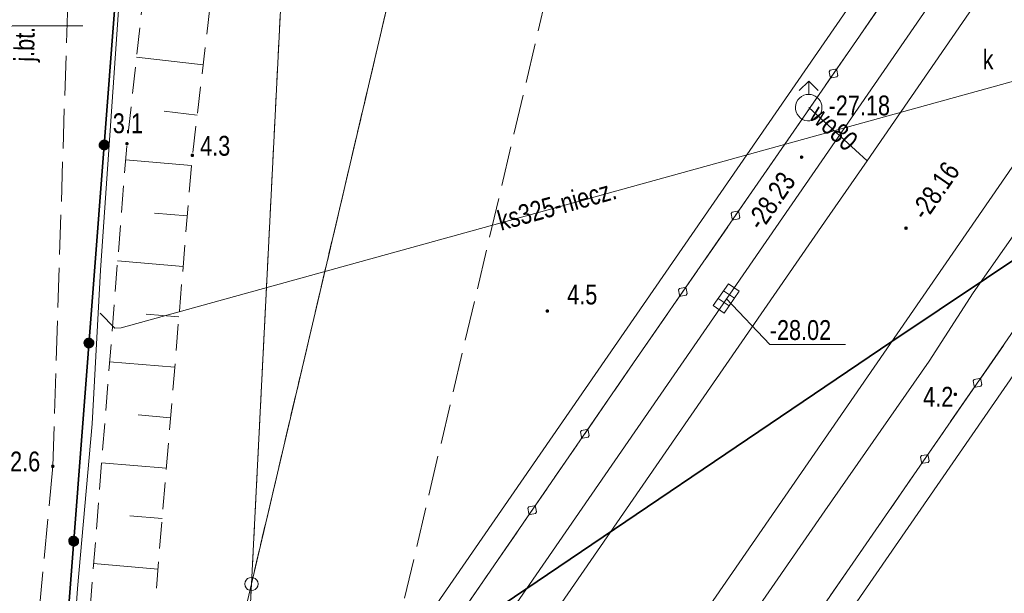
# Model space of a CAD drawing. Header units: metres. Extents: x 5450672 to 5451002, y 5973437 to 5973741.
# Tile 24 of 54: x 5450800 to 5450837, y 5973629 to 5973650. Entities that reach past the tile are written whole.
import ezdxf
from ezdxf.enums import TextEntityAlignment as Align

# ---------------------------------------------------------------- set-up
doc = ezdxf.new("R2010")
doc.units = ezdxf.units.M
for name, pattern in [('L_0_03', [1, 0.5, -0.5]), ('L_0_04', [1.5, 1, -0.5]), ('L_0_06', [2, 1.5, -0.5])]:
    doc.linetypes.add(name, pattern=pattern)
for name, color, linetype, lineweight in [('GEPPGD', 7, 'CONTINUOUS', 18), ('GESDZI', 7, 'CONTINUOUS', 18), ('GESUZY', 96, 'CONTINUOUS', 18), ('GSLKBA', 7, 'CONTINUOUS', 18), ('GSLKOG', 7, 'CONTINUOUS', 35), ('GSPWPN', 7, 'CONTINUOUS', 13), ('GSPWPN_O', 7, 'CONTINUOUS', 13), ('GSPWPS', 7, 'CONTINUOUS', 13), ('GSPWPS_O', 7, 'CONTINUOUS', 13), ('GSSINK', 7, 'CONTINUOUS', 18), ('GSSKOA', 7, 'CONTINUOUS', 18), ('GSSKOA_O', 7, 'CONTINUOUS', 18), ('GSSZSN', 7, 'CONTINUOUS', 18), ('GULEPR', 1, 'CONTINUOUS', 18), ('GULKPR', 36, 'CONTINUOUS', 18), ('GULKPR_O', 36, 'CONTINUOUS', 18), ('GULLOB', 7, 'CONTINUOUS', 35), ('GULTPR', 30, 'CONTINUOUS', 18), ('GULWPR', 5, 'CONTINUOUS', 18), ('GULWPR_O', 5, 'CONTINUOUS', 18), ('GUPIWZ_O', 7, 'CONTINUOUS', 18), ('GUPKKS', 36, 'CONTINUOUS', 18), ('GUPPRZ_O', 7, 'CONTINUOUS', 18), ('GUPWDT', 5, 'CONTINUOUS', 18), ('siatka', 7, 'CONTINUOUS', 18)]:
    doc.layers.add(name, color=color, linetype=linetype, lineweight=lineweight)
doc.styles.add('Arial', font='Arial.ttf')

msp = doc.modelspace()

# ---------------------------------------------------------------- hatches: boundary and pattern name
at = {"layer": 'GSLKOG', "linetype": 'Continuous', "lineweight": 35, "true_color": 0x000000}
for points in [[(5450803.25, 5973645.336), (5450803.209, 5973645.357), (5450803.175, 5973645.387), (5450803.15, 5973645.425), (5450803.136, 5973645.469), (5450803.134, 5973645.514), (5450803.143, 5973645.559), (5450803.164, 5973645.6), (5450803.194, 5973645.634), (5450803.232, 5973645.659), (5450803.276, 5973645.673), (5450803.321, 5973645.675), (5450803.366, 5973645.666), (5450803.407, 5973645.645), (5450803.441, 5973645.615), (5450803.466, 5973645.577), (5450803.48, 5973645.533), (5450803.482, 5973645.488), (5450803.473, 5973645.443), (5450803.452, 5973645.402), (5450803.422, 5973645.368), (5450803.384, 5973645.343), (5450803.34, 5973645.329), (5450803.295, 5973645.327)], [(5450803.25, 5973645.336), (5450803.209, 5973645.357), (5450803.175, 5973645.387), (5450803.15, 5973645.425), (5450803.136, 5973645.469), (5450803.134, 5973645.514), (5450803.143, 5973645.559), (5450803.164, 5973645.6), (5450803.194, 5973645.634), (5450803.232, 5973645.659), (5450803.276, 5973645.673), (5450803.321, 5973645.675), (5450803.366, 5973645.666), (5450803.407, 5973645.645), (5450803.441, 5973645.615), (5450803.466, 5973645.577), (5450803.48, 5973645.533), (5450803.482, 5973645.488), (5450803.473, 5973645.443), (5450803.452, 5973645.402), (5450803.422, 5973645.368), (5450803.384, 5973645.343), (5450803.34, 5973645.329), (5450803.295, 5973645.327)], [(5450802.674, 5973637.858), (5450802.634, 5973637.879), (5450802.6, 5973637.909), (5450802.575, 5973637.947), (5450802.561, 5973637.991), (5450802.558, 5973638.037), (5450802.567, 5973638.081), (5450802.588, 5973638.122), (5450802.619, 5973638.156), (5450802.657, 5973638.181), (5450802.7, 5973638.195), (5450802.746, 5973638.198), (5450802.791, 5973638.188), (5450802.831, 5973638.168), (5450802.865, 5973638.137), (5450802.89, 5973638.099), (5450802.905, 5973638.055), (5450802.907, 5973638.01), (5450802.898, 5973637.965), (5450802.877, 5973637.924), (5450802.846, 5973637.89), (5450802.808, 5973637.865), (5450802.765, 5973637.851), (5450802.719, 5973637.849)], [(5450802.674, 5973637.858), (5450802.634, 5973637.879), (5450802.6, 5973637.909), (5450802.575, 5973637.947), (5450802.561, 5973637.991), (5450802.558, 5973638.037), (5450802.567, 5973638.081), (5450802.588, 5973638.122), (5450802.619, 5973638.156), (5450802.657, 5973638.181), (5450802.7, 5973638.195), (5450802.746, 5973638.198), (5450802.791, 5973638.188), (5450802.831, 5973638.168), (5450802.865, 5973638.137), (5450802.89, 5973638.099), (5450802.905, 5973638.055), (5450802.907, 5973638.01), (5450802.898, 5973637.965), (5450802.877, 5973637.924), (5450802.846, 5973637.89), (5450802.808, 5973637.865), (5450802.765, 5973637.851), (5450802.719, 5973637.849)], [(5450802.099, 5973630.38), (5450802.058, 5973630.401), (5450802.024, 5973630.431), (5450801.999, 5973630.47), (5450801.985, 5973630.513), (5450801.983, 5973630.559), (5450801.992, 5973630.603), (5450802.013, 5973630.644), (5450802.043, 5973630.678), (5450802.081, 5973630.703), (5450802.125, 5973630.717), (5450802.171, 5973630.72), (5450802.215, 5973630.71), (5450802.256, 5973630.69), (5450802.29, 5973630.659), (5450802.315, 5973630.621), (5450802.329, 5973630.577), (5450802.332, 5973630.532), (5450802.322, 5973630.487), (5450802.302, 5973630.446), (5450802.271, 5973630.412), (5450802.233, 5973630.387), (5450802.189, 5973630.373), (5450802.144, 5973630.371)], [(5450802.099, 5973630.38), (5450802.058, 5973630.401), (5450802.024, 5973630.431), (5450801.999, 5973630.47), (5450801.985, 5973630.513), (5450801.983, 5973630.559), (5450801.992, 5973630.603), (5450802.013, 5973630.644), (5450802.043, 5973630.678), (5450802.081, 5973630.703), (5450802.125, 5973630.717), (5450802.171, 5973630.72), (5450802.215, 5973630.71), (5450802.256, 5973630.69), (5450802.29, 5973630.659), (5450802.315, 5973630.621), (5450802.329, 5973630.577), (5450802.332, 5973630.532), (5450802.322, 5973630.487), (5450802.302, 5973630.446), (5450802.271, 5973630.412), (5450802.233, 5973630.387), (5450802.189, 5973630.373), (5450802.144, 5973630.371)]]:
    msp.add_hatch(color=18, dxfattribs=at).paths.add_polyline_path(points)
at = {"layer": 'GSPWPN', "linetype": 'Continuous', "lineweight": 13, "true_color": 0x000000}
for points in [[(5450804.124, 5973645.559), (5450804.128, 5973645.57), (5450804.135, 5973645.579), (5450804.145, 5973645.586), (5450804.155, 5973645.59), (5450804.167, 5973645.592), (5450804.179, 5973645.59), (5450804.19, 5973645.586), (5450804.199, 5973645.579), (5450804.206, 5973645.57), (5450804.21, 5973645.559), (5450804.212, 5973645.547), (5450804.21, 5973645.535), (5450804.206, 5973645.525), (5450804.199, 5973645.515), (5450804.19, 5973645.508), (5450804.179, 5973645.504), (5450804.167, 5973645.502), (5450804.155, 5973645.504), (5450804.145, 5973645.508), (5450804.135, 5973645.515), (5450804.128, 5973645.525), (5450804.124, 5973645.535), (5450804.122, 5973645.547)], [(5450806.592, 5973645.121), (5450806.596, 5973645.132), (5450806.603, 5973645.141), (5450806.613, 5973645.148), (5450806.623, 5973645.152), (5450806.635, 5973645.154), (5450806.647, 5973645.152), (5450806.658, 5973645.148), (5450806.667, 5973645.141), (5450806.674, 5973645.132), (5450806.678, 5973645.121), (5450806.68, 5973645.109), (5450806.678, 5973645.097), (5450806.674, 5973645.087), (5450806.667, 5973645.077), (5450806.658, 5973645.07), (5450806.647, 5973645.066), (5450806.635, 5973645.064), (5450806.623, 5973645.066), (5450806.613, 5973645.07), (5450806.603, 5973645.077), (5450806.596, 5973645.087), (5450806.592, 5973645.097), (5450806.59, 5973645.109)], [(5450819.985, 5973639.242), (5450819.989, 5973639.253), (5450819.996, 5973639.262), (5450820.006, 5973639.269), (5450820.016, 5973639.273), (5450820.028, 5973639.275), (5450820.04, 5973639.273), (5450820.051, 5973639.269), (5450820.06, 5973639.262), (5450820.067, 5973639.253), (5450820.071, 5973639.242), (5450820.073, 5973639.23), (5450820.071, 5973639.218), (5450820.067, 5973639.207), (5450820.06, 5973639.198), (5450820.051, 5973639.191), (5450820.04, 5973639.187), (5450820.028, 5973639.185), (5450820.016, 5973639.187), (5450820.006, 5973639.191), (5450819.996, 5973639.198), (5450819.989, 5973639.207), (5450819.985, 5973639.218), (5450819.983, 5973639.23)], [(5450835.38, 5973636.099), (5450835.384, 5973636.11), (5450835.391, 5973636.119), (5450835.401, 5973636.126), (5450835.411, 5973636.13), (5450835.423, 5973636.132), (5450835.435, 5973636.13), (5450835.446, 5973636.126), (5450835.455, 5973636.119), (5450835.462, 5973636.11), (5450835.466, 5973636.099), (5450835.468, 5973636.087), (5450835.466, 5973636.075), (5450835.462, 5973636.065), (5450835.455, 5973636.055), (5450835.446, 5973636.048), (5450835.435, 5973636.044), (5450835.423, 5973636.042), (5450835.411, 5973636.044), (5450835.401, 5973636.048), (5450835.391, 5973636.055), (5450835.384, 5973636.065), (5450835.38, 5973636.075), (5450835.378, 5973636.087)], [(5450801.327, 5973633.382), (5450801.331, 5973633.393), (5450801.338, 5973633.402), (5450801.348, 5973633.409), (5450801.358, 5973633.413), (5450801.37, 5973633.415), (5450801.382, 5973633.413), (5450801.393, 5973633.409), (5450801.402, 5973633.402), (5450801.409, 5973633.393), (5450801.413, 5973633.382), (5450801.415, 5973633.37), (5450801.413, 5973633.358), (5450801.409, 5973633.348), (5450801.402, 5973633.338), (5450801.393, 5973633.331), (5450801.382, 5973633.327), (5450801.37, 5973633.325), (5450801.358, 5973633.327), (5450801.348, 5973633.331), (5450801.338, 5973633.338), (5450801.331, 5973633.348), (5450801.327, 5973633.358), (5450801.325, 5973633.37)]]:
    msp.add_hatch(color=18, dxfattribs=at).paths.add_polyline_path(points)
at = {"layer": 'GSPWPS', "linetype": 'Continuous', "lineweight": 13, "true_color": 0x000000}
for points in [[(5450829.577, 5973645.052), (5450829.581, 5973645.062), (5450829.588, 5973645.072), (5450829.598, 5973645.079), (5450829.608, 5973645.083), (5450829.62, 5973645.085), (5450829.632, 5973645.083), (5450829.643, 5973645.079), (5450829.652, 5973645.072), (5450829.659, 5973645.062), (5450829.663, 5973645.052), (5450829.665, 5973645.04), (5450829.663, 5973645.028), (5450829.659, 5973645.018), (5450829.652, 5973645.008), (5450829.643, 5973645.001), (5450829.632, 5973644.997), (5450829.62, 5973644.995), (5450829.608, 5973644.997), (5450829.598, 5973645.001), (5450829.588, 5973645.008), (5450829.581, 5973645.018), (5450829.577, 5973645.028), (5450829.575, 5973645.04)], [(5450833.517, 5973642.372), (5450833.521, 5973642.383), (5450833.528, 5973642.392), (5450833.537, 5973642.399), (5450833.548, 5973642.403), (5450833.56, 5973642.405), (5450833.572, 5973642.403), (5450833.582, 5973642.399), (5450833.592, 5973642.392), (5450833.599, 5973642.383), (5450833.603, 5973642.372), (5450833.605, 5973642.36), (5450833.603, 5973642.348), (5450833.599, 5973642.338), (5450833.592, 5973642.328), (5450833.582, 5973642.321), (5450833.572, 5973642.317), (5450833.56, 5973642.315), (5450833.548, 5973642.317), (5450833.537, 5973642.321), (5450833.528, 5973642.328), (5450833.521, 5973642.338), (5450833.517, 5973642.348), (5450833.515, 5973642.36)]]:
    msp.add_hatch(color=18, dxfattribs=at).paths.add_polyline_path(points)

# ---------------------------------------------------------------- linework, layer by layer
at = {"layer": 'GEPPGD', "color": 7, "linetype": 'Continuous', "lineweight": 18, "flags": 128}
msp.add_lwpolyline([(5450808.863, 5973629.178), (5450808.94, 5973629.166), (5450809.01, 5973629.13), (5450809.065, 5973629.075), (5450809.101, 5973629.005), (5450809.113, 5973628.928), (5450809.101, 5973628.851), (5450809.065, 5973628.781), (5450809.01, 5973628.726), (5450808.94, 5973628.69), (5450808.863, 5973628.678), (5450808.786, 5973628.69), (5450808.716, 5973628.726), (5450808.661, 5973628.781), (5450808.625, 5973628.851), (5450808.613, 5973628.928), (5450808.625, 5973629.005), (5450808.661, 5973629.075), (5450808.716, 5973629.13), (5450808.786, 5973629.166)], close=True, dxfattribs=at)
at = {"layer": 'GESDZI', "color": 7, "linetype": 'Continuous', "lineweight": 18, "flags": 128}
for points in [[(5450807.476, 5973601.576), (5450808.863, 5973628.928), (5450819.16, 5973672.763), (5450819.437, 5973673.941), (5450818.977, 5973683.131), (5450807.358, 5973687.205), (5450804.975, 5973675.934), (5450802.7, 5973671.468), (5450799.364, 5973669.173), (5450794.971, 5973668.849), (5450790.95, 5973669.536), (5450786.49, 5973671.611), (5450785.758, 5973672.485), (5450786.601, 5973691.379), (5450800.075, 5973694.622), (5450865.818, 5973699.65)], [(5450791.886, 5973593.932), (5450794.306, 5973621.611), (5450797.283, 5973643.704), (5450796.981, 5973647.297), (5450795.474, 5973651.056), (5450793.419, 5973652.999), (5450790.155, 5973654.477), (5450784.903, 5973655.964), (5450785.758, 5973672.485), (5450786.49, 5973671.611), (5450790.95, 5973669.536), (5450794.971, 5973668.849), (5450799.364, 5973669.173), (5450802.7, 5973671.468), (5450804.975, 5973675.934), (5450807.358, 5973687.205), (5450818.977, 5973683.131), (5450819.437, 5973673.941), (5450819.16, 5973672.763), (5450815.49, 5973672.369), (5450810.161, 5973654.572), (5450808.863, 5973628.928), (5450806.757, 5973619.962), (5450807.476, 5973601.576)]]:
    msp.add_lwpolyline(points, dxfattribs=at)
for points in [[(5450810.161, 5973654.572), (5450815.49, 5973672.369), (5450819.16, 5973672.763), (5450808.863, 5973628.928)], [(5450807.476, 5973601.576), (5450806.757, 5973619.962), (5450808.863, 5973628.928)]]:
    msp.add_lwpolyline(points, close=True, dxfattribs=at)
at = {"layer": 'GESUZY', "color": 96, "linetype": 'L_0_03', "lineweight": 18, "flags": 128}
for points in [[(5450819.16, 5973672.763), (5450808.863, 5973628.928)], [(5450808.863, 5973628.928), (5450810.161, 5973654.572)], [(5450808.863, 5973628.928), (5450807.476, 5973601.576)], [(5450807.476, 5973601.576), (5450808.863, 5973628.928)]]:
    msp.add_lwpolyline(points, dxfattribs=at)
msp.add_lwpolyline([(5450810.161, 5973654.572), (5450815.49, 5973672.369), (5450819.16, 5973672.763), (5450808.863, 5973628.928)], close=True, dxfattribs=at)
at = {"layer": 'GSLKBA', "color": 7, "linetype": 'Continuous', "lineweight": 18, "flags": 128}
for points in [[(5450840.33, 5973661.97), (5450834.65, 5973653.74), (5450828.99, 5973645.53), (5450823.28, 5973637.27), (5450817.62, 5973629.05), (5450811.93, 5973620.82), (5450806.24, 5973612.58), (5450800.57, 5973604.34), (5450794.91, 5973596.12), (5450789.24, 5973587.88), (5450783.54, 5973579.66), (5450777.88, 5973571.45), (5450772.2, 5973563.2), (5450766.52, 5973554.96), (5450760.82, 5973546.72), (5450755.17, 5973538.49), (5450749.5, 5973530.31), (5450737.66, 5973514.64), (5450732.736, 5973508.76)], [(5450742.38, 5973503.004), (5450746.3, 5973507.68), (5450752.58, 5973515.69), (5450758.55, 5973523.94), (5450764.29, 5973532.18), (5450769.97, 5973540.41), (5450775.66, 5973548.65), (5450781.33, 5973556.88), (5450787, 5973565.1), (5450792.67, 5973573.31), (5450798.36, 5973581.56), (5450804.06, 5973589.82), (5450809.71, 5973598.04), (5450815.4, 5973606.29), (5450821.08, 5973614.52), (5450826.76, 5973622.77), (5450832.42, 5973630.97), (5450838.11, 5973639.2)]]:
    msp.add_lwpolyline(points, dxfattribs=at)
for points in [[(5450830.898, 5973648.357), (5450830.954, 5973648.319), (5450830.99, 5973648.122), (5450830.952, 5973648.067), (5450830.755, 5973648.031), (5450830.7, 5973648.069), (5450830.664, 5973648.266), (5450830.702, 5973648.321)], [(5450830.898, 5973648.357), (5450830.954, 5973648.319), (5450830.99, 5973648.122), (5450830.952, 5973648.067), (5450830.755, 5973648.031), (5450830.7, 5973648.069), (5450830.664, 5973648.266), (5450830.702, 5973648.321)], [(5450827.202, 5973643.003), (5450827.257, 5973642.964), (5450827.293, 5973642.768), (5450827.255, 5973642.712), (5450827.058, 5973642.677), (5450827.003, 5973642.715), (5450826.967, 5973642.911), (5450827.005, 5973642.967)], [(5450827.202, 5973643.003), (5450827.257, 5973642.964), (5450827.293, 5973642.768), (5450827.255, 5973642.712), (5450827.058, 5973642.677), (5450827.003, 5973642.715), (5450826.967, 5973642.911), (5450827.005, 5973642.967)], [(5450825.212, 5973640.123), (5450825.267, 5973640.085), (5450825.303, 5973639.889), (5450825.265, 5973639.833), (5450825.068, 5973639.797), (5450825.013, 5973639.836), (5450824.977, 5973640.032), (5450825.015, 5973640.088)], [(5450825.212, 5973640.123), (5450825.267, 5973640.085), (5450825.303, 5973639.889), (5450825.265, 5973639.833), (5450825.068, 5973639.797), (5450825.013, 5973639.836), (5450824.977, 5973640.032), (5450825.015, 5973640.088)], [(5450836.188, 5973636.361), (5450836.133, 5973636.4), (5450836.097, 5973636.596), (5450836.135, 5973636.652), (5450836.332, 5973636.687), (5450836.387, 5973636.649), (5450836.423, 5973636.452), (5450836.385, 5973636.397)], [(5450836.188, 5973636.361), (5450836.133, 5973636.4), (5450836.097, 5973636.596), (5450836.135, 5973636.652), (5450836.332, 5973636.687), (5450836.387, 5973636.649), (5450836.423, 5973636.452), (5450836.385, 5973636.397)], [(5450821.514, 5973634.764), (5450821.569, 5973634.727), (5450821.606, 5973634.53), (5450821.568, 5973634.475), (5450821.371, 5973634.438), (5450821.316, 5973634.476), (5450821.279, 5973634.673), (5450821.317, 5973634.728)], [(5450821.514, 5973634.764), (5450821.569, 5973634.727), (5450821.606, 5973634.53), (5450821.568, 5973634.475), (5450821.371, 5973634.438), (5450821.316, 5973634.476), (5450821.279, 5973634.673), (5450821.317, 5973634.728)], [(5450834.198, 5973633.483), (5450834.143, 5973633.521), (5450834.107, 5973633.718), (5450834.145, 5973633.773), (5450834.342, 5973633.809), (5450834.397, 5973633.77), (5450834.433, 5973633.574), (5450834.395, 5973633.518)], [(5450834.198, 5973633.483), (5450834.143, 5973633.521), (5450834.107, 5973633.718), (5450834.145, 5973633.773), (5450834.342, 5973633.809), (5450834.397, 5973633.77), (5450834.433, 5973633.574), (5450834.395, 5973633.518)], [(5450819.529, 5973631.882), (5450819.584, 5973631.844), (5450819.621, 5973631.647), (5450819.583, 5973631.592), (5450819.386, 5973631.556), (5450819.331, 5973631.593), (5450819.294, 5973631.79), (5450819.332, 5973631.845)], [(5450819.529, 5973631.882), (5450819.584, 5973631.844), (5450819.621, 5973631.647), (5450819.583, 5973631.592), (5450819.386, 5973631.556), (5450819.331, 5973631.593), (5450819.294, 5973631.79), (5450819.332, 5973631.845)]]:
    msp.add_lwpolyline(points, close=True, dxfattribs=at)
at = {"layer": 'GSLKOG', "color": 7, "linetype": 'Continuous', "lineweight": 35, "flags": 128}
msp.add_lwpolyline([(5450797.036, 5973558.997), (5450798.562, 5973588.578), (5450801.705, 5973624.67), (5450804.911, 5973666.332), (5450809.16, 5973692.16)], dxfattribs=at)
for points in [[(5450803.25, 5973645.336), (5450803.209, 5973645.357), (5450803.175, 5973645.387), (5450803.15, 5973645.425), (5450803.136, 5973645.469), (5450803.134, 5973645.514), (5450803.143, 5973645.559), (5450803.164, 5973645.6), (5450803.194, 5973645.634), (5450803.232, 5973645.659), (5450803.276, 5973645.673), (5450803.321, 5973645.675), (5450803.366, 5973645.666), (5450803.407, 5973645.645), (5450803.441, 5973645.615), (5450803.466, 5973645.577), (5450803.48, 5973645.533), (5450803.482, 5973645.488), (5450803.473, 5973645.443), (5450803.452, 5973645.402), (5450803.422, 5973645.368), (5450803.384, 5973645.343), (5450803.34, 5973645.329), (5450803.295, 5973645.327)], [(5450803.25, 5973645.336), (5450803.209, 5973645.357), (5450803.175, 5973645.387), (5450803.15, 5973645.425), (5450803.136, 5973645.469), (5450803.134, 5973645.514), (5450803.143, 5973645.559), (5450803.164, 5973645.6), (5450803.194, 5973645.634), (5450803.232, 5973645.659), (5450803.276, 5973645.673), (5450803.321, 5973645.675), (5450803.366, 5973645.666), (5450803.407, 5973645.645), (5450803.441, 5973645.615), (5450803.466, 5973645.577), (5450803.48, 5973645.533), (5450803.482, 5973645.488), (5450803.473, 5973645.443), (5450803.452, 5973645.402), (5450803.422, 5973645.368), (5450803.384, 5973645.343), (5450803.34, 5973645.329), (5450803.295, 5973645.327)], [(5450802.674, 5973637.858), (5450802.634, 5973637.879), (5450802.6, 5973637.909), (5450802.575, 5973637.947), (5450802.561, 5973637.991), (5450802.558, 5973638.037), (5450802.567, 5973638.081), (5450802.588, 5973638.122), (5450802.619, 5973638.156), (5450802.657, 5973638.181), (5450802.7, 5973638.195), (5450802.746, 5973638.198), (5450802.791, 5973638.188), (5450802.831, 5973638.168), (5450802.865, 5973638.137), (5450802.89, 5973638.099), (5450802.905, 5973638.055), (5450802.907, 5973638.01), (5450802.898, 5973637.965), (5450802.877, 5973637.924), (5450802.846, 5973637.89), (5450802.808, 5973637.865), (5450802.765, 5973637.851), (5450802.719, 5973637.849)], [(5450802.674, 5973637.858), (5450802.634, 5973637.879), (5450802.6, 5973637.909), (5450802.575, 5973637.947), (5450802.561, 5973637.991), (5450802.558, 5973638.037), (5450802.567, 5973638.081), (5450802.588, 5973638.122), (5450802.619, 5973638.156), (5450802.657, 5973638.181), (5450802.7, 5973638.195), (5450802.746, 5973638.198), (5450802.791, 5973638.188), (5450802.831, 5973638.168), (5450802.865, 5973638.137), (5450802.89, 5973638.099), (5450802.905, 5973638.055), (5450802.907, 5973638.01), (5450802.898, 5973637.965), (5450802.877, 5973637.924), (5450802.846, 5973637.89), (5450802.808, 5973637.865), (5450802.765, 5973637.851), (5450802.719, 5973637.849)], [(5450802.099, 5973630.38), (5450802.058, 5973630.401), (5450802.024, 5973630.431), (5450801.999, 5973630.47), (5450801.985, 5973630.513), (5450801.983, 5973630.559), (5450801.992, 5973630.603), (5450802.013, 5973630.644), (5450802.043, 5973630.678), (5450802.081, 5973630.703), (5450802.125, 5973630.717), (5450802.171, 5973630.72), (5450802.215, 5973630.71), (5450802.256, 5973630.69), (5450802.29, 5973630.659), (5450802.315, 5973630.621), (5450802.329, 5973630.577), (5450802.332, 5973630.532), (5450802.322, 5973630.487), (5450802.302, 5973630.446), (5450802.271, 5973630.412), (5450802.233, 5973630.387), (5450802.189, 5973630.373), (5450802.144, 5973630.371)], [(5450802.099, 5973630.38), (5450802.058, 5973630.401), (5450802.024, 5973630.431), (5450801.999, 5973630.47), (5450801.985, 5973630.513), (5450801.983, 5973630.559), (5450801.992, 5973630.603), (5450802.013, 5973630.644), (5450802.043, 5973630.678), (5450802.081, 5973630.703), (5450802.125, 5973630.717), (5450802.171, 5973630.72), (5450802.215, 5973630.71), (5450802.256, 5973630.69), (5450802.29, 5973630.659), (5450802.315, 5973630.621), (5450802.329, 5973630.577), (5450802.332, 5973630.532), (5450802.322, 5973630.487), (5450802.302, 5973630.446), (5450802.271, 5973630.412), (5450802.233, 5973630.387), (5450802.189, 5973630.373), (5450802.144, 5973630.371)]]:
    msp.add_lwpolyline(points, close=True, dxfattribs=at)
at = {"layer": 'GSPWPN', "color": 7, "linetype": 'Continuous', "lineweight": 13, "flags": 128}
for points in [[(5450804.124, 5973645.559), (5450804.128, 5973645.57), (5450804.135, 5973645.579), (5450804.145, 5973645.586), (5450804.155, 5973645.59), (5450804.167, 5973645.592), (5450804.179, 5973645.59), (5450804.19, 5973645.586), (5450804.199, 5973645.579), (5450804.206, 5973645.57), (5450804.21, 5973645.559), (5450804.212, 5973645.547), (5450804.21, 5973645.535), (5450804.206, 5973645.525), (5450804.199, 5973645.515), (5450804.19, 5973645.508), (5450804.179, 5973645.504), (5450804.167, 5973645.502), (5450804.155, 5973645.504), (5450804.145, 5973645.508), (5450804.135, 5973645.515), (5450804.128, 5973645.525), (5450804.124, 5973645.535), (5450804.122, 5973645.547)], [(5450806.592, 5973645.121), (5450806.596, 5973645.132), (5450806.603, 5973645.141), (5450806.613, 5973645.148), (5450806.623, 5973645.152), (5450806.635, 5973645.154), (5450806.647, 5973645.152), (5450806.658, 5973645.148), (5450806.667, 5973645.141), (5450806.674, 5973645.132), (5450806.678, 5973645.121), (5450806.68, 5973645.109), (5450806.678, 5973645.097), (5450806.674, 5973645.087), (5450806.667, 5973645.077), (5450806.658, 5973645.07), (5450806.647, 5973645.066), (5450806.635, 5973645.064), (5450806.623, 5973645.066), (5450806.613, 5973645.07), (5450806.603, 5973645.077), (5450806.596, 5973645.087), (5450806.592, 5973645.097), (5450806.59, 5973645.109)], [(5450819.985, 5973639.242), (5450819.989, 5973639.253), (5450819.996, 5973639.262), (5450820.006, 5973639.269), (5450820.016, 5973639.273), (5450820.028, 5973639.275), (5450820.04, 5973639.273), (5450820.051, 5973639.269), (5450820.06, 5973639.262), (5450820.067, 5973639.253), (5450820.071, 5973639.242), (5450820.073, 5973639.23), (5450820.071, 5973639.218), (5450820.067, 5973639.207), (5450820.06, 5973639.198), (5450820.051, 5973639.191), (5450820.04, 5973639.187), (5450820.028, 5973639.185), (5450820.016, 5973639.187), (5450820.006, 5973639.191), (5450819.996, 5973639.198), (5450819.989, 5973639.207), (5450819.985, 5973639.218), (5450819.983, 5973639.23)], [(5450835.38, 5973636.099), (5450835.384, 5973636.11), (5450835.391, 5973636.119), (5450835.401, 5973636.126), (5450835.411, 5973636.13), (5450835.423, 5973636.132), (5450835.435, 5973636.13), (5450835.446, 5973636.126), (5450835.455, 5973636.119), (5450835.462, 5973636.11), (5450835.466, 5973636.099), (5450835.468, 5973636.087), (5450835.466, 5973636.075), (5450835.462, 5973636.065), (5450835.455, 5973636.055), (5450835.446, 5973636.048), (5450835.435, 5973636.044), (5450835.423, 5973636.042), (5450835.411, 5973636.044), (5450835.401, 5973636.048), (5450835.391, 5973636.055), (5450835.384, 5973636.065), (5450835.38, 5973636.075), (5450835.378, 5973636.087)], [(5450801.327, 5973633.382), (5450801.331, 5973633.393), (5450801.338, 5973633.402), (5450801.348, 5973633.409), (5450801.358, 5973633.413), (5450801.37, 5973633.415), (5450801.382, 5973633.413), (5450801.393, 5973633.409), (5450801.402, 5973633.402), (5450801.409, 5973633.393), (5450801.413, 5973633.382), (5450801.415, 5973633.37), (5450801.413, 5973633.358), (5450801.409, 5973633.348), (5450801.402, 5973633.338), (5450801.393, 5973633.331), (5450801.382, 5973633.327), (5450801.37, 5973633.325), (5450801.358, 5973633.327), (5450801.348, 5973633.331), (5450801.338, 5973633.338), (5450801.331, 5973633.348), (5450801.327, 5973633.358), (5450801.325, 5973633.37)]]:
    msp.add_lwpolyline(points, close=True, dxfattribs=at)
at = {"layer": 'GSPWPS', "color": 7, "linetype": 'Continuous', "lineweight": 13, "flags": 128}
for points in [[(5450829.577, 5973645.052), (5450829.581, 5973645.062), (5450829.588, 5973645.072), (5450829.598, 5973645.079), (5450829.608, 5973645.083), (5450829.62, 5973645.085), (5450829.632, 5973645.083), (5450829.643, 5973645.079), (5450829.652, 5973645.072), (5450829.659, 5973645.062), (5450829.663, 5973645.052), (5450829.665, 5973645.04), (5450829.663, 5973645.028), (5450829.659, 5973645.018), (5450829.652, 5973645.008), (5450829.643, 5973645.001), (5450829.632, 5973644.997), (5450829.62, 5973644.995), (5450829.608, 5973644.997), (5450829.598, 5973645.001), (5450829.588, 5973645.008), (5450829.581, 5973645.018), (5450829.577, 5973645.028), (5450829.575, 5973645.04)], [(5450833.517, 5973642.372), (5450833.521, 5973642.383), (5450833.528, 5973642.392), (5450833.537, 5973642.399), (5450833.548, 5973642.403), (5450833.56, 5973642.405), (5450833.572, 5973642.403), (5450833.582, 5973642.399), (5450833.592, 5973642.392), (5450833.599, 5973642.383), (5450833.603, 5973642.372), (5450833.605, 5973642.36), (5450833.603, 5973642.348), (5450833.599, 5973642.338), (5450833.592, 5973642.328), (5450833.582, 5973642.321), (5450833.572, 5973642.317), (5450833.56, 5973642.315), (5450833.548, 5973642.317), (5450833.537, 5973642.321), (5450833.528, 5973642.328), (5450833.521, 5973642.338), (5450833.517, 5973642.348), (5450833.515, 5973642.36)]]:
    msp.add_lwpolyline(points, close=True, dxfattribs=at)
at = {"layer": 'GSSINK', "color": 7, "linetype": 'Continuous', "lineweight": 18, "flags": 128}
msp.add_lwpolyline([(5450898.152, 5973724.595), (5450895.74, 5973721.1), (5450888.37, 5973710.41), (5450864.3, 5973675.5), (5450848.97, 5973653.28), (5450825.56, 5973619.34), (5450800.71, 5973583.31), (5450779.56, 5973552.63), (5450763.23, 5973528.96), (5450755.93, 5973518.6), (5450744.27, 5973503.7), (5450743.237, 5973502.493), (5450731.904, 5973509.257), (5450733.85, 5973511.51), (5450743.62, 5973523.84), (5450753.2, 5973537.31), (5450769.65, 5973561.17), (5450790.4, 5973591.26), (5450815.86, 5973628.18), (5450837.29, 5973659.24), (5450849.91, 5973677.54), (5450875.1, 5973714.07), (5450885.68, 5973729.4), (5450890.128, 5973735.85)], close=True, dxfattribs=at)
at = {"layer": 'GSSKOA', "color": 7, "linetype": 'L_0_06', "lineweight": 18, "flags": 128}
msp.add_lwpolyline([(5450732.736, 5973508.76), (5450737.66, 5973514.64), (5450749.5, 5973530.31), (5450755.17, 5973538.49), (5450760.82, 5973546.72), (5450766.52, 5973554.96), (5450772.2, 5973563.2), (5450777.88, 5973571.45), (5450783.54, 5973579.66), (5450789.24, 5973587.88), (5450794.91, 5973596.12), (5450800.57, 5973604.34), (5450806.24, 5973612.58), (5450811.93, 5973620.82), (5450817.62, 5973629.05), (5450823.28, 5973637.27), (5450828.99, 5973645.53), (5450834.65, 5973653.74), (5450840.33, 5973661.97), (5450846, 5973670.19), (5450851.68, 5973678.41), (5450857.36, 5973686.66), (5450863.04, 5973694.89), (5450868.71, 5973703.12), (5450874.38, 5973711.36), (5450880.05, 5973719.59), (5450886, 5973727.66), (5450889.17, 5973732.44), (5450890.749, 5973734.979), (5450897.56, 5973725.426), (5450894.88, 5973721.54), (5450889.21, 5973713.32), (5450883.53, 5973705.06), (5450877.87, 5973696.85), (5450872.16, 5973688.6), (5450866.48, 5973680.36), (5450860.82, 5973672.13), (5450855.15, 5973663.92), (5450843.79, 5973647.45), (5450838.11, 5973639.2), (5450832.42, 5973630.97), (5450826.76, 5973622.77), (5450821.08, 5973614.52), (5450815.4, 5973606.29), (5450809.71, 5973598.04), (5450804.06, 5973589.82), (5450798.36, 5973581.56), (5450792.67, 5973573.31), (5450787, 5973565.1), (5450781.33, 5973556.88), (5450775.66, 5973548.65), (5450769.97, 5973540.41), (5450764.29, 5973532.18), (5450758.55, 5973523.94), (5450752.58, 5973515.69), (5450746.3, 5973507.68), (5450742.38, 5973503.004)], close=True, dxfattribs=at)
for points in [[(5450801.37, 5973633.37), (5450802.47, 5973667.55), (5450803.38, 5973672.81), (5450808.623, 5973692.305), (5450804.502, 5973693.415), (5450801.64, 5973683.33), (5450798.14, 5973694.15), (5450789.839, 5973716.651)], [(5450801.37, 5973633.37), (5450799.46, 5973613.22), (5450797.39, 5973590.05), (5450796.32, 5973558.79), (5450792.596, 5973552.674), (5450787.944, 5973553.161), (5450790.29, 5973557.7)]]:
    msp.add_lwpolyline(points, dxfattribs=at)
at = {"layer": 'GSSZSN', "color": 7, "linetype": 'L_0_04', "lineweight": 18, "flags": 128}
msp.add_lwpolyline([(5450818.45, 5973557.188), (5450808.234, 5973555.433), (5450798.277, 5973559.212), (5450797.972, 5973565.973), (5450801.66, 5973613.898), (5450804.167, 5973645.547), (5450807.984, 5973679.8), (5450808.868, 5973682.985), (5450811.166, 5973684.148), (5450819.552, 5973685.926), (5450821.497, 5973688.534), (5450825.801, 5973709.705), (5450827.215, 5973715.171), (5450829.731, 5973719.084), (5450833.297, 5973721.491), (5450839.117, 5973723.301), (5450843.749, 5973721.386), (5450848.461, 5973715.814), (5450864.515, 5973691.249), (5450868.122, 5973691.044), (5450874.059, 5973691.36), (5450876.886, 5973690.278), (5450880.267, 5973689.097), (5450881.568, 5973684.832), (5450884.696, 5973681.386), (5450886.853, 5973673.28), (5450887.602, 5973662.576), (5450892.08, 5973655.703), (5450897.732, 5973650.875), (5450903.565, 5973641.298), (5450907.76, 5973629.478), (5450907.346, 5973626.635), (5450911.819, 5973620.178), (5450919.178, 5973605.245), (5450919.955, 5973601.099), (5450915.396, 5973597.141), (5450911.823, 5973594.348), (5450902.916, 5973590.084), (5450896.348, 5973587.777), (5450901.978, 5973591.72), (5450909.43, 5973596.391), (5450913.13, 5973597.606), (5450915.692, 5973601.896), (5450915.969, 5973604.486), (5450913.293, 5973607.446), (5450907.163, 5973614.526), (5450903.506, 5973622.627), (5450900.307, 5973634.637), (5450896.704, 5973644.393), (5450890.394, 5973650.662), (5450882.83, 5973662.338), (5450880.568, 5973679.011), (5450878.739, 5973684.457), (5450876.712, 5973686.629), (5450873.526, 5973686.87), (5450867.674, 5973685.406), (5450864.416, 5973685.264), (5450861.02, 5973687.326), (5450854.561, 5973698.631), (5450843.762, 5973713.773), (5450839.748, 5973716.996), (5450834.992, 5973715.391), (5450831.763, 5973713.388), (5450830.561, 5973708.856), (5450826.828, 5973687.551), (5450824.892, 5973683.307), (5450820.381, 5973679.728), (5450812.26, 5973679.01), (5450810.5, 5973677.81), (5450806.635, 5973645.109), (5450803.992, 5973613.326), (5450800.182, 5973566.135), (5450800.186, 5973561.181), (5450808.424, 5973557.89), (5450817.997, 5973559.365), (5450833.061, 5973562.512)], close=True, dxfattribs=at)
at = {"layer": 'GSSZSN', "color": 7, "linetype": 'Continuous', "lineweight": 18, "flags": 128}
for points in [[(5450807.038, 5973648.523), (5450804.532, 5973648.819)], [(5450806.814, 5973646.625), (5450805.567, 5973646.773)], [(5450806.603, 5973644.727), (5450804.118, 5973644.933)], [(5450806.445, 5973642.822), (5450805.206, 5973642.925)], [(5450806.287, 5973640.918), (5450803.817, 5973641.124)], [(5450806.128, 5973639.014), (5450804.897, 5973639.116)], [(5450805.97, 5973637.11), (5450803.515, 5973637.314)], [(5450805.811, 5973635.206), (5450804.588, 5973635.308)], [(5450805.653, 5973633.302), (5450803.213, 5973633.505)], [(5450805.495, 5973631.398), (5450804.278, 5973631.499)], [(5450805.336, 5973629.493), (5450802.911, 5973629.695)]]:
    msp.add_lwpolyline(points, dxfattribs=at)
at = {"layer": 'GULEPR', "color": 1, "linetype": 'Continuous', "lineweight": 18, "flags": 128}
for points in [[(5450739.328, 5973504.825), (5450739.51, 5973505.03), (5450748.75, 5973516.53), (5450757.42, 5973528.46), (5450895.375, 5973728.49)], [(5450785.559, 5973606.158), (5450793.395, 5973611.342), (5450817.123, 5973627.308), (5450833.025, 5973638.081), (5450849.058, 5973648.817), (5450864.809, 5973659.616), (5450872.75, 5973665.002), (5450888.975, 5973675.664), (5450912.818, 5973691.793), (5450918.712, 5973695.756)]]:
    msp.add_lwpolyline(points, dxfattribs=at)
at = {"layer": 'GULEPR', "color": 1, "linetype": 'L_0_06', "lineweight": 18, "flags": 128}
msp.add_lwpolyline([(5450789.461, 5973667.713), (5450796.892, 5973654.687), (5450804.273, 5973655.126), (5450805.357, 5973654.976), (5450820.742, 5973654.3), (5450814.124, 5973626.193), (5450813.497, 5973602.706), (5450821.304, 5973566.433), (5450840.051, 5973563.932), (5450875.145, 5973576.667), (5450907.685, 5973591.962), (5450908.552, 5973594.547)], dxfattribs=at)
at = {"layer": 'GULKPR', "color": 36, "linetype": 'Continuous', "lineweight": 18, "flags": 128}
for points in [[(5450891.64, 5973733.729), (5450864.09, 5973693.78), (5450752.44, 5973531.9), (5450743.95, 5973520.2), (5450734.89, 5973508.94), (5450734.04, 5973507.982)], [(5450818.597, 5973724.075), (5450815.55, 5973711.94), (5450810.95, 5973694.54), (5450809.13, 5973688.65), (5450806.72, 5973676.78), (5450805.07, 5973664.83), (5450804, 5973652.78), (5450803.17, 5973640.77), (5450802.85, 5973634.97), (5450802.3, 5973628.76), (5450801.05, 5973610.78), (5450800.34, 5973604.75)], [(5450785.559, 5973606.158), (5450793.395, 5973611.342), (5450817.123, 5973627.308), (5450833.025, 5973638.081), (5450849.058, 5973648.817), (5450864.809, 5973659.616), (5450872.75, 5973665.002), (5450888.975, 5973675.664), (5450912.818, 5973691.793), (5450918.712, 5973695.756)], [(5450803.16, 5973639.15), (5450803.71, 5973638.59), (5450803.95, 5973638.6), (5450838.12, 5973648.05)]]:
    msp.add_lwpolyline(points, dxfattribs=at)
at = {"layer": 'GULLOB', "color": 7, "linetype": 'Continuous', "lineweight": 35, "flags": 128}
msp.add_lwpolyline([(5450785.559, 5973606.158), (5450793.395, 5973611.342), (5450817.123, 5973627.308), (5450833.025, 5973638.081), (5450849.058, 5973648.817), (5450864.809, 5973659.616), (5450872.75, 5973665.002), (5450888.975, 5973675.664), (5450912.818, 5973691.793), (5450918.712, 5973695.756)], dxfattribs=at)
msp.add_lwpolyline([(5450785.559, 5973606.158), (5450793.395, 5973611.342), (5450817.123, 5973627.308), (5450833.025, 5973638.081), (5450849.058, 5973648.817), (5450864.809, 5973659.616), (5450872.75, 5973665.002), (5450888.975, 5973675.664), (5450912.818, 5973691.793), (5450918.712, 5973695.756)], dxfattribs=at)
at = {"layer": 'GULTPR', "color": 30, "linetype": 'Continuous', "lineweight": 18, "flags": 128}
msp.add_lwpolyline([(5450785.559, 5973606.158), (5450793.395, 5973611.342), (5450817.123, 5973627.308), (5450833.025, 5973638.081), (5450849.058, 5973648.817), (5450864.809, 5973659.616), (5450872.75, 5973665.002), (5450888.975, 5973675.664), (5450912.818, 5973691.793), (5450918.712, 5973695.756)], dxfattribs=at)
at = {"layer": 'GULWPR', "color": 5, "linetype": 'Continuous', "lineweight": 18, "flags": 128}
for points in [[(5450794.71, 5973579.79), (5450799.5, 5973586.75), (5450802.45, 5973591.02), (5450805.93, 5973596.08), (5450810.82, 5973603.13), (5450814.92, 5973609.11), (5450818.7, 5973614.61), (5450822.55, 5973620.15), (5450827.8, 5973627.78), (5450830.5, 5973631.69), (5450834.43, 5973637.34), (5450836.1, 5973639.92), (5450840.83, 5973646.66), (5450845.49, 5973653.46), (5450851.15, 5973661.65), (5450857.09, 5973670.18), (5450863.91, 5973680.13), (5450866.28, 5973683.56), (5450870.41, 5973689.58), (5450873.93, 5973694.68), (5450877.4, 5973699.68), (5450887.25, 5973713.73), (5450890.91, 5973719.34)], [(5450841.35, 5973658.35), (5450836.33, 5973651.07), (5450832.09, 5973644.9)], [(5450832.09, 5973644.9), (5450829.89, 5973646.91)], [(5450832.09, 5973644.9), (5450830.48, 5973642.59), (5450824.5, 5973633.92), (5450819.82, 5973627.13), (5450814.66, 5973619.65), (5450812.1, 5973615.93), (5450808.77, 5973611.11), (5450806.26, 5973607.47), (5450803.47, 5973603.42), (5450800.53, 5973599.17), (5450795.19, 5973591.42), (5450787.53, 5973580.31), (5450779.9, 5973569.25), (5450774.23, 5973561.02), (5450768.55, 5973552.79), (5450762.87, 5973544.56), (5450757.19, 5973536.32), (5450751.51, 5973528.12), (5450747.14, 5973522.13)]]:
    msp.add_lwpolyline(points, dxfattribs=at)
at = {"layer": 'GUPKKS', "color": 36, "linetype": 'Continuous', "lineweight": 18, "flags": 128}
msp.add_lwpolyline([(5450827.27, 5973639.98), (5450826.702, 5973639.156), (5450826.29, 5973639.44), (5450826.858, 5973640.264)], close=True, dxfattribs=at)
for points in [[(5450827.085, 5973639.712), (5450826.674, 5973639.996)], [(5450826.886, 5973639.424), (5450826.475, 5973639.708)]]:
    msp.add_lwpolyline(points, dxfattribs=at)
at = {"layer": 'GUPPRZ_O', "color": 36, "linetype": 'Continuous', "lineweight": 13, "flags": 128}
msp.add_lwpolyline([(5450826.78, 5973639.71), (5450828.421, 5973637.966), (5450831.281, 5973637.966)], dxfattribs=at)
at = {"layer": 'GUPWDT', "color": 5, "linetype": 'Continuous', "lineweight": 18, "flags": 128}
for points in [[(5450829.536, 5973647.556), (5450829.89, 5973647.91), (5450830.244, 5973647.556)], [(5450829.89, 5973647.41), (5450829.89, 5973647.91)]]:
    msp.add_lwpolyline(points, dxfattribs=at)
msp.add_lwpolyline([(5450829.89, 5973647.41), (5450829.977, 5973647.402), (5450830.061, 5973647.38), (5450830.14, 5973647.343), (5450830.211, 5973647.293), (5450830.273, 5973647.231), (5450830.323, 5973647.16), (5450830.36, 5973647.081), (5450830.382, 5973646.997), (5450830.39, 5973646.91), (5450830.382, 5973646.823), (5450830.36, 5973646.739), (5450830.323, 5973646.66), (5450830.268, 5973646.583), (5450830.199, 5973646.517), (5450830.119, 5973646.466), (5450830.031, 5973646.43), (5450829.938, 5973646.412), (5450829.842, 5973646.412), (5450829.749, 5973646.43), (5450829.661, 5973646.466), (5450829.581, 5973646.517), (5450829.512, 5973646.583), (5450829.457, 5973646.66), (5450829.418, 5973646.746), (5450829.395, 5973646.839), (5450829.391, 5973646.934), (5450829.404, 5973647.028), (5450829.435, 5973647.118), (5450829.483, 5973647.2), (5450829.545, 5973647.272), (5450829.62, 5973647.331), (5450829.704, 5973647.374), (5450829.795, 5973647.401)], close=True, dxfattribs=at)
at = {"layer": 'siatka', "linetype": 'Continuous', "lineweight": 18, "flags": 128}
msp.add_lwpolyline([(5450797.5, 5973650), (5450802.5, 5973650)], dxfattribs=at)

# ---------------------------------------------------------------- texts
at = {"layer": 'GSPWPN_O', "color": 7, "style": 'Arial', "width": 0.78}
for s, p in [('3.1', (5450803.634, 5973646.694)), ('4.3', (5450806.928, 5973645.844)), ('4.5', (5450820.778, 5973640.23)), ('4.2', (5450834.21, 5973636.37)), ('2.6', (5450799.758, 5973633.926))]:
    msp.add_text(s, height=0.75, dxfattribs=at).set_placement(p, align=Align.TOP_LEFT)
at = {"layer": 'GSPWPS_O', "color": 7, "style": 'Arial', "width": 0.78}
for s, p in [('-28.16', (5450833.693, 5973643.036)), ('-28.23', (5450827.499, 5973642.651))]:
    msp.add_text(s, height=0.75, rotation=55.4, dxfattribs=at).set_placement(p, align=Align.TOP_LEFT)
at = {"layer": 'GSSKOA_O', "color": 7, "style": 'Arial', "width": 0.78}
msp.add_text('j.bt.', height=0.75, rotation=88.6, dxfattribs=at).set_placement((5450799.91, 5973648.656), align=Align.TOP_LEFT)
at = {"layer": 'GULKPR_O', "color": 36, "style": 'Arial', "width": 0.78}
msp.add_text('ks325-niecz.', height=0.75, rotation=15.5, dxfattribs=at).set_placement((5450818.079, 5973642.981), align=Align.TOP_LEFT)
at = {"layer": 'GULWPR_O', "color": 5, "style": 'Arial', "width": 0.78}
msp.add_text('wo80', height=0.75, rotation=317.6, dxfattribs=at).set_placement((5450830.373, 5973647.087), align=Align.TOP_LEFT)
at = {"layer": 'GUPIWZ_O', "color": 7, "style": 'Arial', "width": 0.78}
msp.add_text('k', height=0.75, dxfattribs=at).set_placement((5450836.456, 5973649.1), align=Align.TOP_LEFT)
at = {"layer": 'GUPPRZ_O', "color": 5, "style": 'Arial', "width": 0.78}
msp.add_text('-27.18', height=0.75, dxfattribs=at).set_placement((5450830.64, 5973647.367), align=Align.TOP_LEFT)
at = {"layer": 'GUPPRZ_O', "color": 36, "style": 'Arial', "width": 0.78}
msp.add_text('-28.02', height=0.75, dxfattribs=at).set_placement((5450828.421, 5973638.889), align=Align.TOP_LEFT)

doc.saveas('drawing.dxf')
